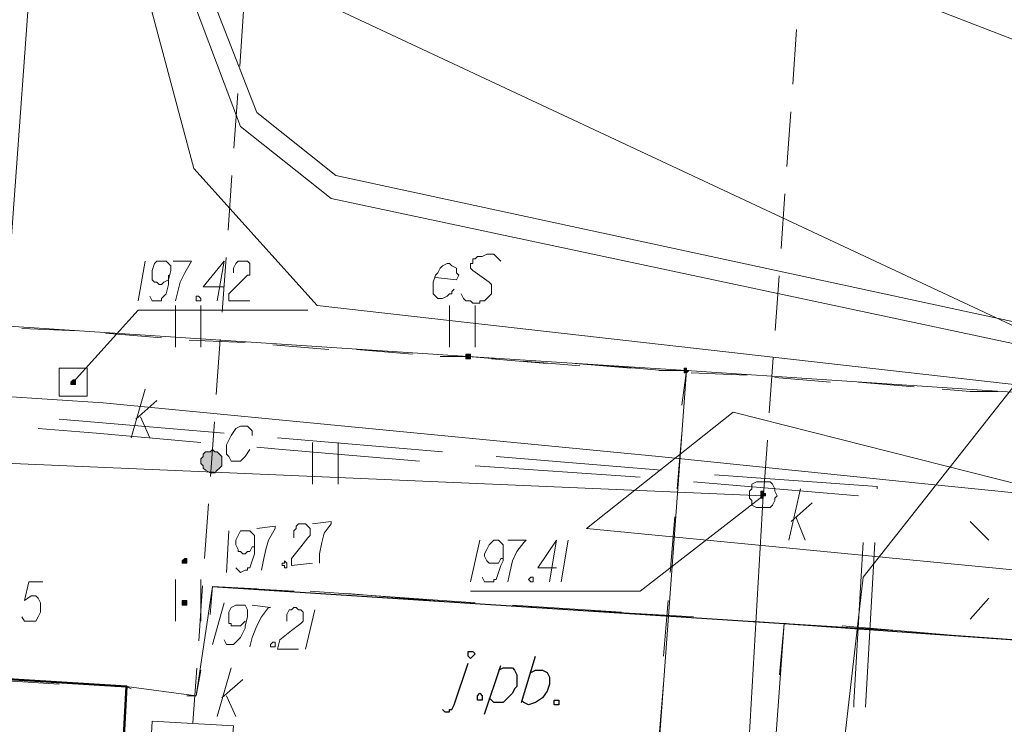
# Model space of a CAD drawing. Header units: metres. Extents: x 7431553 to 7432401, y 5544342 to 5544539.
# Tile 159 of 180: x 7432243 to 7432261, y 5544421 to 5544434. Entities that reach past the tile are written whole.
import ezdxf
from ezdxf import colors
from ezdxf.entities.mleader import LeaderData, LeaderLine
from ezdxf.lldxf.tags import DXFTag
from ezdxf.math import Vec2, Vec3

# ---------------------------------------------------------------- set-up
doc = ezdxf.new("R2010")
doc.units = ezdxf.units.M
doc.header["$MEASUREMENT"] = 0
doc.linetypes.add('( Dashed )', pattern=[0.75, 0.5, -0.25])
doc.linetypes.add('DASHEDX2', pattern=[1.5, 1, -0.5])
for name, color, linetype, lineweight in [('BG-PR90-PB-PZT-PZT01_2026_04_14$0$MAPA DCP', 7, 'Continuous', 0), ('PRIMETECH - kan_deszcz_graw', 74, 'EST---KD---', 35), ('PRIMETECH - kan_san_graw_instalacje_zewn', 19, 'EST---KS---', 40), ('PRIMETECH_XREF', 7, 'Continuous', 5), ('PROHUBUS- OPISY WENTYLACJA', 7, 'Continuous', 13)]:
    doc.layers.add(name, color=color, linetype=linetype, lineweight=lineweight)
doc.styles.add('DYN_DIM', font='ARIAL.TTF')
doc.styles.add('EST_SWK_1_500__', font='arial.ttf', dxfattribs={"height": 1})
tags = doc.linetypes.add('EST---KD---', pattern='A,2.5,-0.22,["kd",EST_SWK_1_500__,S=1,R=0,X=0,Y=-0.36],-1.6', length=4.32).pattern_tags.tags
tags[6] = DXFTag(74, 10)
tags = doc.linetypes.add('EST---KS---', pattern='A,2.5,-0.22,["ks",EST_SWK_1_500__,S=1,R=0,X=0,Y=-0.36],-1.6', length=4.32).pattern_tags.tags
tags[6] = DXFTag(74, 10)

# ---------------------------------------------------------------- blocks, each defined once
blk = doc.blocks.new('_$0$_None')
blk = doc.blocks.new('BG-PR90-PB-PZT-PZT01_2026_04_14$0$Naddrwiną2025_v2klauzulap')
at = {"layer": 'BG-PR90-PB-PZT-PZT01_2026_04_14$0$MAPA DCP', "linetype": 'Continuous', "lineweight": 0, "true_color": 0x9a3300, "transparency": 33554559}
for points in [[(7431737.19, 5544670.646), (7431737.19, 5544670.646), (7431737.19, 5544670.646), (7431737.19, 5544670.646), (7431737.19, 5544670.646), (7431737.232, 5544670.646), (7431737.232, 5544670.689), (7431737.232, 5544670.689), (7431737.19, 5544670.689), (7431737.19, 5544670.689), (7431737.19, 5544670.731), (7431737.19, 5544670.731), (7431737.19, 5544670.731), (7431737.148, 5544670.731), (7431737.148, 5544670.731), (7431737.148, 5544670.689), (7431737.148, 5544670.689), (7431737.105, 5544670.689), (7431737.105, 5544670.689), (7431737.105, 5544670.646), (7431737.148, 5544670.646), (7431737.148, 5544670.646), (7431737.148, 5544670.646), (7431737.148, 5544670.646), (7431737.148, 5544670.646)], [(7431735.116, 5544658.073), (7431735.158, 5544658.073), (7431735.158, 5544658.073), (7431735.158, 5544658.073), (7431735.158, 5544658.116), (7431735.158, 5544658.116), (7431735.158, 5544658.116), (7431735.158, 5544658.116), (7431735.158, 5544658.158), (7431735.158, 5544658.158), (7431735.158, 5544658.158), (7431735.158, 5544658.158), (7431735.116, 5544658.158), (7431735.116, 5544658.158), (7431735.116, 5544658.158), (7431735.116, 5544658.158), (7431735.073, 5544658.158), (7431735.073, 5544658.116), (7431735.073, 5544658.116), (7431735.073, 5544658.116), (7431735.073, 5544658.116)]]:
    blk.add_hatch(color=24, dxfattribs=at).paths.add_polyline_path(points)
at = {"layer": 'BG-PR90-PB-PZT-PZT01_2026_04_14$0$MAPA DCP', "linetype": 'Continuous', "lineweight": 0, "transparency": 33554559}
for color, points in [(256, [(7431734.946, 5544669.292), (7431734.946, 5544669.292), (7431734.946, 5544669.292), (7431734.946, 5544669.292), (7431734.904, 5544669.334), (7431734.904, 5544669.334), (7431734.904, 5544669.334), (7431734.904, 5544669.292), (7431734.862, 5544669.292), (7431734.862, 5544669.292), (7431734.862, 5544669.292), (7431734.862, 5544669.249), (7431734.862, 5544669.249), (7431734.904, 5544669.249), (7431734.904, 5544669.249), (7431734.904, 5544669.249), (7431734.904, 5544669.249), (7431734.946, 5544669.249), (7431734.946, 5544669.249), (7431734.946, 5544669.249), (7431734.946, 5544669.249)]), (256, [(7431734.692, 5544665.312), (7431734.692, 5544665.312), (7431734.692, 5544665.355), (7431734.65, 5544665.355), (7431734.65, 5544665.355), (7431734.65, 5544665.355), (7431734.608, 5544665.355), (7431734.608, 5544665.355), (7431734.608, 5544665.355), (7431734.608, 5544665.312), (7431734.608, 5544665.312), (7431734.608, 5544665.312), (7431734.608, 5544665.27), (7431734.608, 5544665.27), (7431734.608, 5544665.27), (7431734.65, 5544665.27), (7431734.65, 5544665.27), (7431734.65, 5544665.27), (7431734.692, 5544665.27)]), (212, [(7431736.555, 5544660.444), (7431736.597, 5544660.444), (7431736.64, 5544660.486), (7431736.682, 5544660.486), (7431736.724, 5544660.529), (7431736.767, 5544660.613), (7431736.767, 5544660.656), (7431736.767, 5544660.698), (7431736.724, 5544660.74), (7431736.682, 5544660.783), (7431736.64, 5544660.825), (7431736.597, 5544660.825), (7431736.555, 5544660.825), (7431736.513, 5544660.825), (7431736.47, 5544660.825), (7431736.428, 5544660.783), (7431736.386, 5544660.74), (7431736.386, 5544660.698), (7431736.343, 5544660.656), (7431736.386, 5544660.613), (7431736.386, 5544660.529), (7431736.428, 5544660.486), (7431736.47, 5544660.486), (7431736.513, 5544660.444), (7431736.513, 5544660.444)]), (256, [(7431738.375, 5544660.105), (7431738.375, 5544660.105), (7431738.418, 5544660.105), (7431738.418, 5544660.19), (7431738.375, 5544660.19), (7431738.375, 5544660.19), (7431738.375, 5544660.19), (7431738.375, 5544660.19), (7431738.333, 5544660.19), (7431738.333, 5544660.19), (7431738.333, 5544660.19), (7431738.333, 5544660.148), (7431738.333, 5544660.148), (7431738.333, 5544660.148), (7431738.333, 5544660.148)]), (256, [(7431739.137, 5544660.105), (7431739.137, 5544660.105), (7431739.18, 5544660.105), (7431739.18, 5544660.105), (7431739.18, 5544660.148), (7431739.18, 5544660.148), (7431739.18, 5544660.148), (7431739.18, 5544660.148), (7431739.18, 5544660.19), (7431739.18, 5544660.19), (7431739.18, 5544660.19), (7431739.137, 5544660.19), (7431739.137, 5544660.19), (7431739.137, 5544660.19), (7431739.137, 5544660.19), (7431739.095, 5544660.19), (7431739.095, 5544660.19), (7431739.095, 5544660.148), (7431739.095, 5544660.148), (7431739.095, 5544660.148), (7431739.095, 5544660.148), (7431739.095, 5544660.105)])]:
    blk.add_hatch(color=color, dxfattribs=at).paths.add_polyline_path(points)
at = {"layer": 'BG-PR90-PB-PZT-PZT01_2026_04_14$0$MAPA DCP', "linetype": 'Continuous', "lineweight": 18, "transparency": 33554687}
for points in [[(7431735.454, 5544677.504), (7431734.904, 5544669.292), (7431734.65, 5544665.312), (7431734.057, 5544656.295), (7431726.988, 5544656.761), (7431726.818, 5544654.094), (7431673.859, 5544657.311), (7431674.071, 5544660.444), (7431674.706, 5544669.419), (7431675.002, 5544673.694), (7431675.807, 5544686.098)], [(7431770.083, 5544504.869), (7431766.188, 5544504.996), (7431732.576, 5544512.404), (7431709.8, 5544513.844), (7431713.187, 5544561.426), (7431714.161, 5544575.396), (7431721.188, 5544574.846), (7431726.818, 5544654.094), (7431726.988, 5544656.761), (7431734.057, 5544656.295), (7431734.65, 5544665.312), (7431734.904, 5544669.292), (7431748.747, 5544668.276), (7431734.904, 5544669.292), (7431735.454, 5544677.504)], [(7431739.942, 5544677.081), (7431739.73, 5544674.118)], [(7431737.656, 5544674.456), (7431737.994, 5544674.795)], [(7431739.434, 5544674.456), (7431739.053, 5544674.795)], [(7431739.73, 5544674.118), (7431739.561, 5544672.128)], [(7431739.645, 5544673.102), (7431739.518, 5544671.07), (7431740.45, 5544670.985)], [(7431739.518, 5544671.112), (7431739.518, 5544671.07), (7431739.391, 5544669.122)], [(7431739.476, 5544670.435), (7431739.518, 5544671.07)], [(7431739.518, 5544671.07), (7431742.439, 5544670.858), (7431742.397, 5544670.773)], [(7431739.222, 5544666.455), (7431739.391, 5544669.419)], [(7431739.307, 5544668.106), (7431739.18, 5544666.117)], [(7431734.481, 5544665.439), (7431733.719, 5544665.439)], [(7431738.926, 5544662.434), (7431739.137, 5544665.439)], [(7431739.137, 5544665.143), (7431738.968, 5544663.111)], [(7431733.719, 5544664.974), (7431734.481, 5544664.974)], [(7431736.978, 5544662.942), (7431736.216, 5544662.942)], [(7431736.216, 5544662.476), (7431736.978, 5544662.476)], [(7431738.926, 5544662.137), (7431738.841, 5544660.656), (7431739.349, 5544660.613)], [(7431740.831, 5544660.19), (7431740.831, 5544660.359), (7431738.841, 5544660.656), (7431738.883, 5544661.46)], [(7431740.873, 5544660.825), (7431740.534, 5544661.206)], [(7431741.212, 5544660.74), (7431740.323, 5544660.994)], [(7431740.831, 5544660.91), (7431741.212, 5544661.079)], [(7431734.481, 5544660.444), (7431733.719, 5544660.444)], [(7431739.476, 5544660.444), (7431738.714, 5544660.444)], [(7431740.365, 5544660.444), (7431740.831, 5544660.359), (7431740.661, 5544659.089), (7431740.661, 5544658.878)], [(7431733.719, 5544659.978), (7431734.481, 5544659.978)], [(7431738.714, 5544659.978), (7431739.476, 5544659.978)], [(7431743.582, 5544658.962), (7431740.661, 5544659.089), (7431740.704, 5544659.174)], [(7431740.619, 5544657.862), (7431740.492, 5544655.872)]]:
    blk.add_lwpolyline(points, dxfattribs=at)
at = {"layer": 'BG-PR90-PB-PZT-PZT01_2026_04_14$0$MAPA DCP', "color": 1, "linetype": 'Continuous', "lineweight": 18, "transparency": 33554687}
for points in [[(7431730.628, 5544677.928), (7431734.269, 5544675.98), (7431738.672, 5544672.509)], [(7431735.412, 5544677.504), (7431733.719, 5544662.561), (7431731.221, 5544660.317), (7431726.31, 5544659.005), (7431722.712, 5544657.396), (7431720.849, 5544633.816), (7431719.664, 5544603.125), (7431716.955, 5544571.502), (7431706.795, 5544564.474), (7431707.049, 5544557.701)], [(7431730.205, 5544661.46), (7431731.348, 5544662.899), (7431734.523, 5544677.589)], [(7431734.904, 5544677.547), (7431731.771, 5544662.815), (7431730.459, 5544661.164)], [(7431718.225, 5544548.557), (7431719.749, 5544566.972), (7431720.13, 5544573.534), (7431720.384, 5544578.952), (7431721.442, 5544597.494), (7431722.204, 5544610.321), (7431722.627, 5544615.74), (7431723.008, 5544620.397), (7431723.516, 5544627.593), (7431724.49, 5544636.822), (7431724.871, 5544641.267), (7431725.294, 5544645.839), (7431725.633, 5544649.776), (7431726.014, 5544653.374), (7431726.226, 5544656.253), (7431726.353, 5544657.438), (7431733.295, 5544656.93), (7431735.37, 5544656.803), (7431735.497, 5544658.666), (7431736.47, 5544668.784), (7431736.978, 5544673.694), (7431737.232, 5544676.234), (7431737.317, 5544677.335)], [(7431737.783, 5544667.471), (7431735.666, 5544670.138), (7431737.486, 5544677.335)], [(7431738.926, 5544677.208), (7431738.672, 5544675.684), (7431738.545, 5544675.303), (7431737.783, 5544667.471)], [(7431737.063, 5544672.763), (7431737.021, 5544672.763), (7431736.809, 5544669.8)], [(7431741.042, 5544672.551), (7431738.037, 5544672.721)], [(7431737.19, 5544672.424), (7431736.936, 5544669.419)], [(7431741.042, 5544672.34), (7431740.958, 5544672.34), (7431738.756, 5544672.467), (7431738.037, 5544672.509)], [(7431749.001, 5544671.324), (7431738.672, 5544672.509)], [(7431736.724, 5544668.826), (7431736.47, 5544665.82)], [(7431736.851, 5544668.445), (7431736.64, 5544665.439)], [(7431732.914, 5544665.905), (7431732.872, 5544665.863), (7431732.83, 5544665.82), (7431732.787, 5544665.778), (7431732.787, 5544665.736), (7431732.787, 5544665.693), (7431732.787, 5544665.651), (7431732.83, 5544665.566), (7431732.83, 5544665.482), (7431732.872, 5544665.439), (7431732.872, 5544665.397), (7431732.914, 5544665.397), (7431732.957, 5544665.397), (7431732.957, 5544665.355), (7431732.999, 5544665.355), (7431733.041, 5544665.355), (7431733.084, 5544665.397), (7431733.295, 5544665.693), (7431733.338, 5544665.736), (7431733.38, 5544665.736), (7431733.422, 5544665.736), (7431733.465, 5544665.736), (7431733.507, 5544665.736), (7431733.549, 5544665.693), (7431733.634, 5544665.609), (7431733.634, 5544665.524), (7431733.676, 5544665.524), (7431733.676, 5544665.482), (7431733.676, 5544665.439), (7431733.676, 5544665.397), (7431733.634, 5544665.355), (7431733.634, 5544665.312), (7431733.634, 5544665.27), (7431733.592, 5544665.228), (7431733.507, 5544665.185)], [(7431733.211, 5544664.72), (7431733.253, 5544665.101), (7431733.168, 5544665.143), (7431733.126, 5544665.101), (7431733.041, 5544665.101), (7431732.999, 5544665.016), (7431732.957, 5544664.974), (7431732.957, 5544664.931), (7431732.999, 5544664.847), (7431733.041, 5544664.804), (7431733.126, 5544664.762), (7431733.168, 5544664.72), (7431733.295, 5544664.677), (7431733.38, 5544664.677), (7431733.422, 5544664.677), (7431733.507, 5544664.677), (7431733.592, 5544664.762), (7431733.592, 5544664.804), (7431733.592, 5544664.847), (7431733.549, 5544664.931), (7431733.507, 5544664.974), (7431733.507, 5544665.016), (7431733.465, 5544665.016), (7431733.422, 5544665.058)], [(7431736.386, 5544664.847), (7431736.132, 5544661.841)], [(7431736.555, 5544664.423), (7431736.343, 5544661.926), (7431736.301, 5544661.46)], [(7431713.695, 5544555.457), (7431717.209, 5544559.987), (7431718.436, 5544580.73), (7431719.833, 5544603.506), (7431722.035, 5544638.304), (7431724.151, 5544656.338), (7431725.633, 5544659.682), (7431730.205, 5544661.46)], [(7431730.459, 5544661.164), (7431726.183, 5544659.555), (7431724.49, 5544656.338), (7431722.289, 5544638.346), (7431720.172, 5544603.506), (7431718.648, 5544580.646), (7431717.674, 5544559.987), (7431713.737, 5544555.203)], [(7431736.047, 5544660.867), (7431735.793, 5544657.862)], [(7431736.216, 5544660.444), (7431736.047, 5544658.539), (7431735.962, 5544657.481)]]:
    blk.add_lwpolyline(points, dxfattribs=at)
at = {"layer": 'BG-PR90-PB-PZT-PZT01_2026_04_14$0$MAPA DCP', "linetype": 'Continuous', "lineweight": 25, "transparency": 33554687}
for points in [[(7431738.841, 5544660.656), (7431739.518, 5544671.07), (7431739.942, 5544677.081)], [(7431740.407, 5544666.455), (7431740.365, 5544666.54), (7431740.365, 5544666.667), (7431740.407, 5544666.752), (7431740.492, 5544666.794), (7431740.619, 5544666.794), (7431740.746, 5544666.752), (7431740.873, 5544666.667), (7431740.958, 5544666.54), (7431741, 5544666.413), (7431740.958, 5544666.328), (7431740.915, 5544666.286)], [(7431740.958, 5544666.286), (7431740.111, 5544666.54)], [(7431740.365, 5544665.863), (7431740.323, 5544665.947), (7431740.323, 5544666.117), (7431740.365, 5544666.159), (7431740.45, 5544666.201), (7431740.492, 5544666.201), (7431740.577, 5544666.201), (7431740.661, 5544666.201), (7431740.704, 5544666.159), (7431740.788, 5544666.117), (7431740.873, 5544666.032), (7431740.958, 5544665.947), (7431740.958, 5544665.863), (7431740.958, 5544665.778), (7431740.873, 5544665.693)], [(7431741.169, 5544665.609), (7431740.28, 5544665.905)], [(7431741.085, 5544664.847), (7431741.127, 5544664.889), (7431741.127, 5544664.974), (7431741.085, 5544664.974), (7431741.085, 5544665.016), (7431741, 5544665.058), (7431740.238, 5544665.312)]]:
    blk.add_lwpolyline(points, dxfattribs=at)
at = {"layer": 'BG-PR90-PB-PZT-PZT01_2026_04_14$0$MAPA DCP', "color": 94, "linetype": 'Continuous', "lineweight": 18, "true_color": 0x009a00, "transparency": 33554687}
for points in [[(7431735.285, 5544674.964), (7431735.285, 5544674.456), (7431735.243, 5544673.948)], [(7431735.2, 5544673.44), (7431735.116, 5544672.424)], [(7431735.116, 5544671.916), (7431735.073, 5544671.408), (7431735.031, 5544670.9)], [(7431734.989, 5544670.392), (7431734.946, 5544669.376)], [(7431735.539, 5544669.207), (7431734.904, 5544669.292)], [(7431734.904, 5544669.292), (7431734.904, 5544668.784)], [(7431737.063, 5544669.122), (7431736.555, 5544669.165), (7431736.047, 5544669.207)], [(7431738.587, 5544668.995), (7431737.571, 5544669.08)], [(7431734.819, 5544667.852), (7431734.862, 5544668.36), (7431734.904, 5544668.868)], [(7431740.111, 5544668.868), (7431739.603, 5544668.911), (7431739.095, 5544668.953)], [(7431741.635, 5544668.784), (7431740.619, 5544668.868)], [(7431734.862, 5544668.276), (7431734.777, 5544667.26)], [(7431734.735, 5544666.328), (7431734.819, 5544667.344)], [(7431734.777, 5544666.752), (7431734.735, 5544666.244), (7431734.692, 5544665.736)], [(7431734.65, 5544665.312), (7431734.692, 5544665.82)], [(7431734.65, 5544665.312), (7431734.65, 5544664.804)], [(7431734.608, 5544664.296), (7431734.523, 5544663.28)], [(7431734.523, 5544662.772), (7431734.481, 5544662.264), (7431734.438, 5544661.756)], [(7431734.396, 5544661.248), (7431734.354, 5544660.232)], [(7431734.311, 5544659.724), (7431734.269, 5544659.216), (7431734.227, 5544658.708)], [(7431734.184, 5544658.2), (7431734.142, 5544657.184)]]:
    blk.add_lwpolyline(points, dxfattribs=at)
at = {"layer": 'BG-PR90-PB-PZT-PZT01_2026_04_14$0$MAPA DCP', "color": 24, "linetype": 'Continuous', "lineweight": 18, "true_color": 0x9a3300, "transparency": 33554687}
for points in [[(7431737.656, 5544671.197), (7431737.317, 5544671.578)], [(7431737.994, 5544671.154), (7431737.063, 5544671.366)], [(7431737.571, 5544671.281), (7431737.994, 5544671.451)], [(7431748.874, 5544670.011), (7431737.19, 5544670.689), (7431736.343, 5544651.088), (7431733.93, 5544622.386), (7431731.941, 5544604.606), (7431730.374, 5544576.116), (7431730.247, 5544575.608), (7431703.535, 5544577.555), (7431701.164, 5544577.598)], [(7431737.19, 5544670.689), (7431738.926, 5544668.445), (7431738.926, 5544665.355)], [(7431735.116, 5544658.116), (7431733.803, 5544659.301), (7431733.803, 5544662.391)], [(7431735.793, 5544659.259), (7431735.454, 5544659.64)], [(7431735.751, 5544659.343), (7431736.132, 5544659.513)], [(7431736.132, 5544659.174), (7431735.243, 5544659.428)]]:
    blk.add_lwpolyline(points, dxfattribs=at)
for points in [[(7431736.936, 5544670.689), (7431736.936, 5544670.816), (7431736.978, 5544670.858), (7431737.063, 5544670.9), (7431737.105, 5544670.9), (7431737.19, 5544670.943), (7431737.232, 5544670.9), (7431737.275, 5544670.9), (7431737.359, 5544670.858), (7431737.402, 5544670.816), (7431737.402, 5544670.731), (7431737.402, 5544670.689), (7431737.402, 5544670.604), (7431737.402, 5544670.562), (7431737.359, 5544670.477), (7431737.275, 5544670.477), (7431737.232, 5544670.435), (7431737.19, 5544670.435), (7431737.105, 5544670.435), (7431737.063, 5544670.477), (7431736.978, 5544670.477), (7431736.936, 5544670.562), (7431736.936, 5544670.604)], [(7431741.296, 5544659.555), (7431741.381, 5544661.037), (7431742.863, 5544660.91), (7431742.863, 5544659.47)], [(7431735.37, 5544657.862), (7431735.37, 5544658.37), (7431734.862, 5544658.37), (7431734.862, 5544657.862)]]:
    blk.add_lwpolyline(points, close=True, dxfattribs=at)
at = {"layer": 'BG-PR90-PB-PZT-PZT01_2026_04_14$0$MAPA DCP', "color": 24, "linetype": 'Continuous', "lineweight": 0, "true_color": 0x9a3300, "transparency": 33554687}
for points in [[(7431737.19, 5544670.646), (7431737.19, 5544670.646), (7431737.19, 5544670.646), (7431737.19, 5544670.646), (7431737.19, 5544670.646), (7431737.232, 5544670.646), (7431737.232, 5544670.689), (7431737.232, 5544670.689), (7431737.19, 5544670.689), (7431737.19, 5544670.689), (7431737.19, 5544670.731), (7431737.19, 5544670.731), (7431737.19, 5544670.731), (7431737.148, 5544670.731), (7431737.148, 5544670.731), (7431737.148, 5544670.689), (7431737.148, 5544670.689), (7431737.105, 5544670.689), (7431737.105, 5544670.689), (7431737.105, 5544670.646), (7431737.148, 5544670.646), (7431737.148, 5544670.646), (7431737.148, 5544670.646), (7431737.148, 5544670.646)], [(7431735.116, 5544658.073), (7431735.158, 5544658.073), (7431735.158, 5544658.073), (7431735.158, 5544658.073), (7431735.158, 5544658.116), (7431735.158, 5544658.116), (7431735.158, 5544658.116), (7431735.158, 5544658.116), (7431735.158, 5544658.158), (7431735.158, 5544658.158), (7431735.158, 5544658.158), (7431735.158, 5544658.158), (7431735.116, 5544658.158), (7431735.116, 5544658.158), (7431735.116, 5544658.158), (7431735.116, 5544658.158), (7431735.073, 5544658.158), (7431735.073, 5544658.116), (7431735.073, 5544658.116), (7431735.073, 5544658.116), (7431735.073, 5544658.116), (7431735.116, 5544658.073), (7431735.116, 5544658.073)]]:
    blk.add_lwpolyline(points, close=True, dxfattribs=at)
at = {"layer": 'BG-PR90-PB-PZT-PZT01_2026_04_14$0$MAPA DCP', "linetype": 'Continuous', "lineweight": 0, "transparency": 33554687}
for points in [[(7431734.946, 5544669.292), (7431734.946, 5544669.292), (7431734.946, 5544669.292), (7431734.946, 5544669.292), (7431734.904, 5544669.334), (7431734.904, 5544669.334), (7431734.904, 5544669.334), (7431734.904, 5544669.292), (7431734.862, 5544669.292), (7431734.862, 5544669.292), (7431734.862, 5544669.292), (7431734.862, 5544669.249), (7431734.862, 5544669.249), (7431734.904, 5544669.249), (7431734.904, 5544669.249), (7431734.904, 5544669.249), (7431734.904, 5544669.249), (7431734.946, 5544669.249), (7431734.946, 5544669.249), (7431734.946, 5544669.249)], [(7431734.692, 5544665.312), (7431734.692, 5544665.312), (7431734.692, 5544665.355), (7431734.65, 5544665.355), (7431734.65, 5544665.355), (7431734.65, 5544665.355), (7431734.608, 5544665.355), (7431734.608, 5544665.355), (7431734.608, 5544665.355), (7431734.608, 5544665.312), (7431734.608, 5544665.312), (7431734.608, 5544665.312), (7431734.608, 5544665.27), (7431734.608, 5544665.27), (7431734.608, 5544665.27), (7431734.65, 5544665.27), (7431734.65, 5544665.27), (7431734.65, 5544665.27), (7431734.692, 5544665.27)], [(7431738.375, 5544660.105), (7431738.375, 5544660.105), (7431738.418, 5544660.105), (7431738.418, 5544660.19), (7431738.375, 5544660.19), (7431738.375, 5544660.19), (7431738.375, 5544660.19), (7431738.375, 5544660.19), (7431738.333, 5544660.19), (7431738.333, 5544660.19), (7431738.333, 5544660.19), (7431738.333, 5544660.148), (7431738.333, 5544660.148), (7431738.333, 5544660.148), (7431738.333, 5544660.148), (7431738.375, 5544660.105)], [(7431739.137, 5544660.105), (7431739.137, 5544660.105), (7431739.18, 5544660.105), (7431739.18, 5544660.105), (7431739.18, 5544660.148), (7431739.18, 5544660.148), (7431739.18, 5544660.148), (7431739.18, 5544660.148), (7431739.18, 5544660.19), (7431739.18, 5544660.19), (7431739.18, 5544660.19), (7431739.137, 5544660.19), (7431739.137, 5544660.19), (7431739.137, 5544660.19), (7431739.137, 5544660.19), (7431739.095, 5544660.19), (7431739.095, 5544660.19), (7431739.095, 5544660.148), (7431739.095, 5544660.148), (7431739.095, 5544660.148), (7431739.095, 5544660.148), (7431739.095, 5544660.105), (7431739.137, 5544660.105)]]:
    blk.add_lwpolyline(points, close=True, dxfattribs=at)
at = {"layer": 'BG-PR90-PB-PZT-PZT01_2026_04_14$0$MAPA DCP', "color": 24, "linetype": 'Continuous', "lineweight": 9, "true_color": 0x9a3300, "transparency": 33554687}
for points in [[(7431737.994, 5544667.133), (7431738.756, 5544667.006)], [(7431738.502, 5544666.921), (7431738.502, 5544666.582), (7431737.994, 5544666.921), (7431738.756, 5544666.794)], [(7431737.994, 5544666.032), (7431737.994, 5544666.371), (7431738.037, 5544666.328), (7431738.206, 5544666.201), (7431738.375, 5544666.117), (7431738.587, 5544666.074), (7431738.756, 5544666.032)], [(7431738.672, 5544665.566), (7431738.756, 5544665.609), (7431738.756, 5544665.778), (7431738.714, 5544665.778), (7431738.714, 5544665.82), (7431738.587, 5544665.863), (7431738.46, 5544665.905), (7431738.375, 5544665.947), (7431738.206, 5544665.947), (7431738.121, 5544665.947), (7431738.079, 5544665.947), (7431738.037, 5544665.905), (7431737.994, 5544665.863), (7431737.994, 5544665.778), (7431738.037, 5544665.736), (7431738.079, 5544665.693), (7431738.164, 5544665.651), (7431738.248, 5544665.609), (7431738.291, 5544665.609), (7431738.375, 5544665.651), (7431738.418, 5544665.693), (7431738.418, 5544665.736), (7431738.418, 5544665.778), (7431738.418, 5544665.82), (7431738.418, 5544665.863), (7431738.333, 5544665.905), (7431738.333, 5544665.947), (7431738.291, 5544665.947)], [(7431737.994, 5544665.524), (7431738.756, 5544665.355)], [(7431733.126, 5544661.037), (7431733.041, 5544661.037), (7431732.957, 5544661.079), (7431732.914, 5544661.121), (7431732.914, 5544661.164), (7431732.914, 5544661.206), (7431732.914, 5544661.248), (7431732.914, 5544661.291), (7431732.957, 5544661.333), (7431732.999, 5544661.333), (7431733.041, 5544661.333), (7431733.084, 5544661.333), (7431733.126, 5544661.333), (7431733.168, 5544661.333), (7431733.168, 5544661.291), (7431733.338, 5544661.121), (7431733.507, 5544660.952), (7431733.634, 5544660.952), (7431733.634, 5544661.333)], [(7431733.38, 5544660.867), (7431733.38, 5544660.486), (7431732.914, 5544660.867), (7431733.634, 5544660.74)], [(7431732.914, 5544659.936), (7431732.914, 5544660.275), (7431733.126, 5544660.148), (7431733.295, 5544660.063), (7431733.465, 5544660.021), (7431733.634, 5544659.978)], [(7431733.549, 5544659.513), (7431733.634, 5544659.555), (7431733.634, 5544659.724), (7431733.592, 5544659.724), (7431733.507, 5544659.809), (7431733.338, 5544659.851), (7431733.253, 5544659.851), (7431733.084, 5544659.894), (7431732.999, 5544659.894), (7431732.957, 5544659.851), (7431732.914, 5544659.809), (7431732.914, 5544659.767), (7431732.914, 5544659.724), (7431732.914, 5544659.682), (7431732.914, 5544659.64), (7431732.957, 5544659.597), (7431733.084, 5544659.555), (7431733.126, 5544659.555), (7431733.168, 5544659.555), (7431733.253, 5544659.555), (7431733.295, 5544659.597), (7431733.295, 5544659.64), (7431733.338, 5544659.682), (7431733.338, 5544659.724), (7431733.295, 5544659.767), (7431733.253, 5544659.851), (7431733.211, 5544659.851), (7431733.168, 5544659.851)], [(7431732.914, 5544659.428), (7431733.634, 5544659.301)]]:
    blk.add_lwpolyline(points, dxfattribs=at)
at = {"layer": 'BG-PR90-PB-PZT-PZT01_2026_04_14$0$MAPA DCP', "linetype": 'Continuous', "lineweight": 25, "transparency": 33554687}
for points in [[(7431740.915, 5544666.921), (7431740.915, 5544666.963), (7431741, 5544666.963), (7431741, 5544666.879), (7431740.958, 5544666.879), (7431740.915, 5544666.879)], [(7431740.026, 5544665.355), (7431740.026, 5544665.397), (7431740.069, 5544665.439), (7431740.111, 5544665.397), (7431740.153, 5544665.355), (7431740.111, 5544665.312), (7431740.069, 5544665.312), (7431740.026, 5544665.312)], [(7431740.788, 5544665.524), (7431740.831, 5544665.566), (7431740.915, 5544665.566), (7431740.915, 5544665.482), (7431740.873, 5544665.482), (7431740.831, 5544665.482)]]:
    blk.add_lwpolyline(points, close=True, dxfattribs=at)
at = {"layer": 'BG-PR90-PB-PZT-PZT01_2026_04_14$0$MAPA DCP', "color": 24, "linetype": 'Continuous', "lineweight": 9, "true_color": 0x9a3300, "transparency": 33554687}
for points in [[(7431738.672, 5544666.455), (7431738.672, 5544666.498), (7431738.756, 5544666.498), (7431738.756, 5544666.455), (7431738.714, 5544666.413)], [(7431733.549, 5544660.402), (7431733.592, 5544660.444), (7431733.634, 5544660.444), (7431733.634, 5544660.359), (7431733.592, 5544660.359), (7431733.549, 5544660.359)]]:
    blk.add_lwpolyline(points, close=True, dxfattribs=at)
at = {"layer": 'BG-PR90-PB-PZT-PZT01_2026_04_14$0$MAPA DCP', "linetype": 'Continuous', "lineweight": 9, "transparency": 33554687}
for points in [[(7431737.698, 5544662.476), (7431737.656, 5544662.815), (7431737.698, 5544662.815), (7431737.867, 5544662.688), (7431738.037, 5544662.645), (7431738.248, 5544662.603), (7431738.418, 5544662.603)], [(7431737.952, 5544662.137), (7431737.825, 5544662.137), (7431737.783, 5544662.18), (7431737.74, 5544662.18), (7431737.698, 5544662.222), (7431737.698, 5544662.264), (7431737.698, 5544662.307), (7431737.698, 5544662.349), (7431737.74, 5544662.391), (7431737.783, 5544662.434), (7431737.825, 5544662.434), (7431737.867, 5544662.434), (7431737.91, 5544662.434), (7431737.952, 5544662.391), (7431738.121, 5544662.264), (7431738.333, 5544662.095), (7431738.46, 5544662.095), (7431738.418, 5544662.476)], [(7431739.264, 5544662.518), (7431739.984, 5544662.349)], [(7431739.476, 5544662.01), (7431739.349, 5544662.01), (7431739.264, 5544662.053), (7431739.264, 5544662.095), (7431739.222, 5544662.137), (7431739.222, 5544662.18), (7431739.264, 5544662.222), (7431739.264, 5544662.264), (7431739.307, 5544662.307), (7431739.349, 5544662.307), (7431739.391, 5544662.307), (7431739.434, 5544662.307), (7431739.476, 5544662.307), (7431739.518, 5544662.264), (7431739.645, 5544662.095), (7431739.815, 5544661.883), (7431739.984, 5544661.841), (7431739.984, 5544662.222)], [(7431737.783, 5544661.46), (7431737.74, 5544661.799), (7431737.783, 5544661.799), (7431737.994, 5544661.672), (7431738.164, 5544661.629), (7431738.333, 5544661.587), (7431738.545, 5544661.545)], [(7431739.18, 5544661.375), (7431739.222, 5544661.714), (7431739.222, 5544661.672), (7431739.391, 5544661.545), (7431739.561, 5544661.46), (7431739.772, 5544661.375), (7431739.942, 5544661.333)], [(7431738.502, 5544661.079), (7431738.545, 5544661.121), (7431738.587, 5544661.164), (7431738.545, 5544661.248), (7431738.545, 5544661.291), (7431738.502, 5544661.291), (7431738.502, 5544661.333), (7431738.375, 5544661.375), (7431738.248, 5544661.418), (7431738.164, 5544661.418), (7431737.994, 5544661.418), (7431737.91, 5544661.418), (7431737.867, 5544661.375), (7431737.825, 5544661.333), (7431737.825, 5544661.291), (7431737.825, 5544661.248), (7431737.825, 5544661.206), (7431737.825, 5544661.164), (7431737.91, 5544661.121), (7431737.994, 5544661.079), (7431738.037, 5544661.079), (7431738.079, 5544661.079), (7431738.164, 5544661.121), (7431738.206, 5544661.121), (7431738.206, 5544661.164), (7431738.248, 5544661.206), (7431738.248, 5544661.248), (7431738.206, 5544661.291), (7431738.206, 5544661.333), (7431738.121, 5544661.375), (7431738.121, 5544661.418), (7431738.079, 5544661.418)], [(7431739.815, 5544660.867), (7431739.899, 5544660.91), (7431739.899, 5544661.037), (7431739.857, 5544661.079), (7431739.772, 5544661.164), (7431739.603, 5544661.248), (7431739.561, 5544661.248), (7431739.391, 5544661.291), (7431739.307, 5544661.291), (7431739.264, 5544661.291), (7431739.18, 5544661.248), (7431739.18, 5544661.206), (7431739.18, 5544661.121), (7431739.18, 5544661.079), (7431739.222, 5544660.994), (7431739.307, 5544660.952), (7431739.391, 5544660.952), (7431739.434, 5544660.952), (7431739.518, 5544660.952), (7431739.518, 5544660.994), (7431739.561, 5544660.994), (7431739.561, 5544661.037), (7431739.561, 5544661.079), (7431739.561, 5544661.121), (7431739.561, 5544661.164), (7431739.518, 5544661.206), (7431739.476, 5544661.248)], [(7431737.825, 5544660.952), (7431738.587, 5544660.91)], [(7431739.137, 5544660.867), (7431739.899, 5544660.656)], [(7431738.756, 5544657.565), (7431738.756, 5544657.311), (7431739.095, 5544657.227), (7431739.01, 5544657.354), (7431739.01, 5544657.438), (7431739.053, 5544657.481), (7431739.137, 5544657.523), (7431739.222, 5544657.523), (7431739.307, 5544657.523), (7431739.391, 5544657.481), (7431739.476, 5544657.438), (7431739.476, 5544657.311), (7431739.476, 5544657.269), (7431739.476, 5544657.227), (7431739.391, 5544657.184)]]:
    blk.add_lwpolyline(points, dxfattribs=at)
for points in [[(7431738.375, 5544661.968), (7431738.418, 5544662.01), (7431738.502, 5544662.01), (7431738.502, 5544661.968), (7431738.46, 5544661.968), (7431738.46, 5544661.926), (7431738.418, 5544661.926), (7431738.418, 5544661.968)], [(7431739.857, 5544661.756), (7431739.857, 5544661.799), (7431739.942, 5544661.799), (7431739.942, 5544661.714), (7431739.899, 5544661.714)]]:
    blk.add_lwpolyline(points, close=True, dxfattribs=at)
at = {"layer": 'BG-PR90-PB-PZT-PZT01_2026_04_14$0$MAPA DCP', "color": 212, "linetype": 'Continuous', "lineweight": 18, "transparency": 33554687}
blk.add_lwpolyline([(7431736.089, 5544661.375), (7431736.005, 5544661.375), (7431735.962, 5544661.333), (7431735.92, 5544661.291), (7431735.92, 5544661.206), (7431735.92, 5544661.164), (7431735.962, 5544661.079), (7431736.089, 5544660.994), (7431736.174, 5544660.952), (7431736.259, 5544660.91), (7431736.386, 5544660.91), (7431736.428, 5544660.91), (7431736.47, 5544660.952), (7431736.555, 5544660.994), (7431736.555, 5544661.079), (7431736.555, 5544661.164), (7431736.47, 5544661.248), (7431736.343, 5544661.333)], dxfattribs=at)
at = {"layer": 'BG-PR90-PB-PZT-PZT01_2026_04_14$0$MAPA DCP', "color": 212, "linetype": 'Continuous', "lineweight": 0, "transparency": 33554687}
blk.add_lwpolyline([(7431736.555, 5544660.444), (7431736.597, 5544660.444), (7431736.64, 5544660.486), (7431736.682, 5544660.486), (7431736.724, 5544660.529), (7431736.767, 5544660.613), (7431736.767, 5544660.656), (7431736.767, 5544660.698), (7431736.724, 5544660.74), (7431736.682, 5544660.783), (7431736.64, 5544660.825), (7431736.597, 5544660.825), (7431736.555, 5544660.825), (7431736.513, 5544660.825), (7431736.47, 5544660.825), (7431736.428, 5544660.783), (7431736.386, 5544660.74), (7431736.386, 5544660.698), (7431736.343, 5544660.656), (7431736.386, 5544660.613), (7431736.386, 5544660.529), (7431736.428, 5544660.486), (7431736.47, 5544660.486), (7431736.513, 5544660.444)], close=True, dxfattribs=at)
at = {"layer": 'BG-PR90-PB-PZT-PZT01_2026_04_14$0$MAPA DCP', "linetype": 'Continuous', "lineweight": 50, "transparency": 33554687}
blk.add_lwpolyline([(7431739.603, 5544641.902), (7431740.661, 5544659.089), (7431747.011, 5544658.751), (7431746.08, 5544641.563)], close=True, dxfattribs=at)
blk = doc.blocks.new('BG-PR90-PB-PZT-PZT01_2026_04_14')
at = {"layer": 'BG-PR90-PB-PZT-PZT01_2026_04_14$0$MAPA DCP', "rotation": 270}
blk.add_blockref('BG-PR90-PB-PZT-PZT01_2026_04_14$0$Naddrwiną2025_v2klauzulap', (1887585.788, 12976162.34), dxfattribs=at)

msp = doc.modelspace()

# ---------------------------------------------------------------- block references
at = {"layer": 'PRIMETECH_XREF', "linetype": 'Continuous', "lineweight": 0, "rotation": 360}
msp.add_blockref('BG-PR90-PB-PZT-PZT01_2026_04_14', (0, 0), dxfattribs=at)

# ---------------------------------------------------------------- next in the draw order: linework, layer by layer
at = {"layer": 'PRIMETECH - kan_deszcz_graw', "linetype": 'DASHEDX2', "lineweight": 15}
msp.add_line((7432246.085, 5544421.015), (7432247.482, 5544440.602), dxfattribs=at)
at = {"layer": 'PRIMETECH - kan_san_graw_instalacje_zewn', "linetype": '( Dashed )', "lineweight": 15, "ltscale": 2}
msp.add_line((7432256.48, 5544425.17), (7432257.787, 5544443.505), dxfattribs=at)

# ---------------------------------------------------------------- next in the draw order: leaders
at = {"layer": 'PROHUBUS- OPISY WENTYLACJA', "ltscale": 10}
ml = msp.add_multileader_mtext('Standard', dxfattribs=at)
ml.set_content('\\fCalibri Light|b0|i0|c238;\\W0.7;Proj. instalacja kan. sanitarnej wg odrębnego opracowania MAAR', color=256, style='DYN_DIM')
ml.set_leader_properties(color=256, linetype='ByLayer', lineweight=-1)
ml.set_arrow_properties(name='_$0$_None')
ml.build(insert=Vec2(0, 0))
ml.multileader.update_dxf_attribs({"has_text_frame": 1, "text_left_attachment_type": 6, "text_right_attachment_type": 6, "dogleg_length": 1.079, "arrow_head_size": 1})
ctx = ml.context
ctx.base_point, ctx.char_height, ctx.arrow_head_size, ctx.landing_gap_size, ctx.plane_origin = Vec3(7432265.354, 5544432.09), 1, 1, 0.4, Vec3(7432486.459, 5544620.338)
ctx.left_attachment, ctx.right_attachment = 6, 6
notes = []
notes.append((ctx, [(0, (1, 1, 0), (7432264.576, 5544432.09), (1, 0), 0.779, [(0, [(7432257.14, 5544434.977)], 0, [])])]))
ctx.mtext.insert, ctx.mtext.width, ctx.mtext.flow_direction = Vec3(7432265.754, 5544433.371), 15.02692, 5
ml = msp.add_multileader_mtext('Standard', dxfattribs=at)
ml.set_content('\\fCalibri Light|b0|i0|c238;\\W0.7;Proj. instalacja kan. opadowej wg odrębnego opracowania MAAR', color=256, style='DYN_DIM')
ml.set_leader_properties(color=256, linetype='ByLayer', lineweight=-1)
ml.set_arrow_properties(name='_$0$_None')
ml.build(insert=Vec2(0, 0))
ml.multileader.update_dxf_attribs({"has_text_frame": 1, "text_left_attachment_type": 6, "text_right_attachment_type": 6, "dogleg_length": 1.079, "arrow_head_size": 1})
ctx = ml.context
ctx.base_point, ctx.char_height, ctx.arrow_head_size, ctx.landing_gap_size, ctx.plane_origin = Vec3(7432265.354, 5544426.59), 1, 1, 0.4, Vec3(7432486.459, 5544614.838)
ctx.left_attachment, ctx.right_attachment = 6, 6
notes.append((ctx, [(0, (1, 1, 0), (7432264.576, 5544426.59), (1, 0), 0.779, [(0, [(7432247.067, 5544434.789)], 0, [])])]))
ctx.mtext.insert, ctx.mtext.width, ctx.mtext.flow_direction = Vec3(7432265.754, 5544427.871), 15.02692, 5
for ctx, leaders in notes:
    for number, flags, end, landing, length, lines in leaders:
        leader = LeaderData()
        leader.index, (leader.has_last_leader_line, leader.has_dogleg_vector, leader.attachment_direction) = number, flags
        leader.last_leader_point, leader.dogleg_vector, leader.dogleg_length = Vec3(end), Vec3(landing), length
        for number, points, colour, breaks in lines:
            line = LeaderLine()
            line.index, line.vertices, line.color, line.breaks = number, Vec3.list(points), colors.encode_raw_color(colour), breaks
            leader.lines.append(line)
        ctx.leaders.append(leader)

doc.saveas('drawing.dxf')
